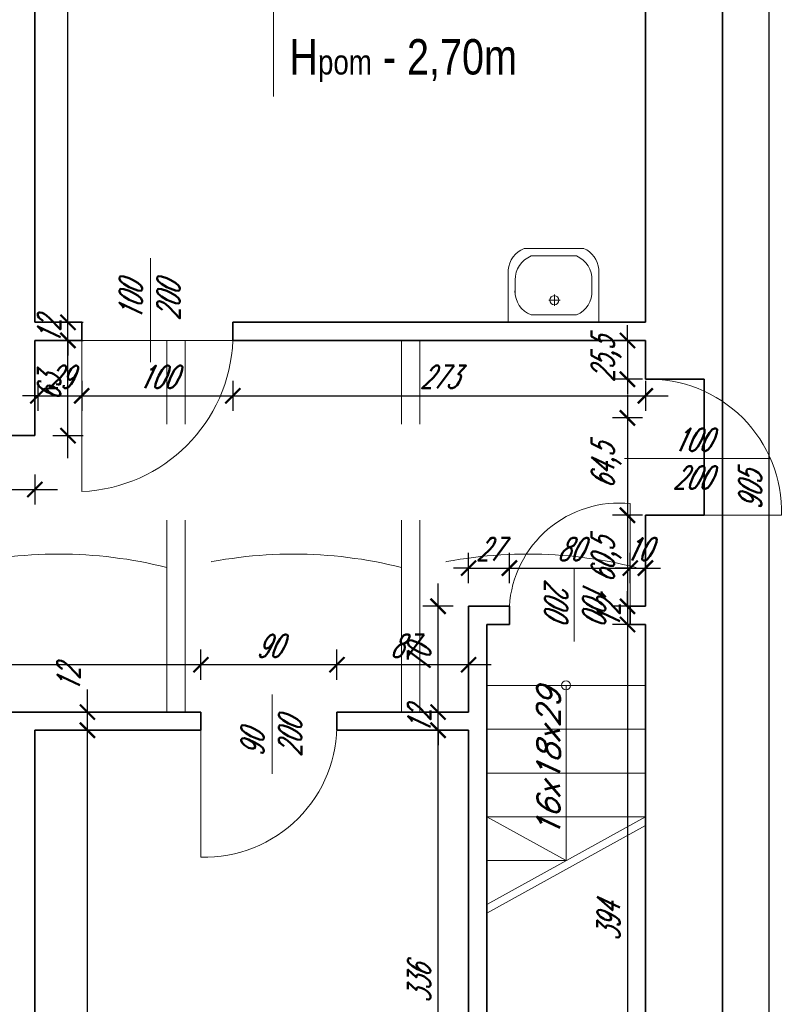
# Model space of a CAD drawing. Header units: millimetres. Extents: x 402 to 79005, y -7782 to 89952.
# Tile 172 of 256: x 25277 to 25783, y 31406 to 32058. Entities that reach past the tile are written whole.
import ezdxf

# ---------------------------------------------------------------- set-up
doc = ezdxf.new("R2010")
doc.units = ezdxf.units.MM
doc.header["$LTSCALE"] = 10
doc.linetypes.add('DASHED', pattern=[19.05, 12.7, -6.35])
doc.layers.get('0').update_dxf_attribs({"lineweight": 0})
doc.layers.get('Defpoints').update_dxf_attribs({"color": 253})
for name, color, linetype, lineweight in [('01 parter - ściany', 253, 'Continuous', 35), ('03_drzwi', 253, 'Continuous', 15), ('04-2_nad', 253, 'DASHED', 5), ('05-01_wymiary', 253, 'Continuous', 5), ('05-03_opis', 253, 'Continuous', 5), ('07_wyposażenie', 253, 'Continuous', 5), ('inw03-02_schody', 253, 'Continuous', 5)]:
    doc.layers.add(name, color=color, linetype=linetype, lineweight=lineweight)
doc.styles.add('ariel', font='ARIAL.TTF', dxfattribs={"width": 0.8})
doc.styles.add('ariel_wym', font='simplex.shx', dxfattribs={"width": 0.65, "oblique": 25})
doc.dimstyles.new('ariel 50 wnętrze', dxfattribs={"dimtxt": 15, "dimasz": 10, "dimexe": 10, "dimexo": 0, "dimgap": 5, "dimtad": 1, "dimdec": 1, "dimrnd": 0.5, "dimtxsty": 'ariel_wym', "dimblk": 'ARCHTICK', "dimcen": 2.5, "dimdle": 15, "dimazin": 0, "dimtfac": 1, "dimtdec": 1, "dimtix": 1, "dimtmove": 0, "dimatfit": 3, "dimldrblk": 'DOT', "dimfxl": 0, "dimarcsym": 0})

# ---------------------------------------------------------------- blocks, each defined once
blk = doc.blocks.new('_ArchTick')
at = {"color": 0, "linetype": 'ByBlock', "const_width": 0.15}
blk.add_lwpolyline([(-0.5, -0.5), (0.5, 0.5)], dxfattribs=at)
blk = doc.blocks.new('*D1272')
at = {"layer": '05-01_wymiary', "color": 0, "lineweight": -2}
for p, q in [((25321.62, 31138.5), (25321.62, 31602.5)), ((25311.62, 31587.5), (25331.62, 31587.5)), ((25311.62, 31153.5), (25331.62, 31153.5))]:
    blk.add_line(p, q, dxfattribs=at)
at = {"layer": 'Defpoints', "color": 0}
for p in [(25286.83, 31587.5), (25321.62, 31587.5), (25286.83, 31153.5)]:
    blk.add_point(p, dxfattribs=at)
at = {"layer": '05-01_wymiary', "color": 0, "lineweight": -2, "xscale": 10, "yscale": 10, "zscale": 10}
for p, rotation in [((25321.62, 31587.5), 90), ((25321.62, 31153.5), 270)]:
    blk.add_blockref('_ArchTick', p, dxfattribs=dict(at, rotation=rotation))
at = {"layer": '05-01_wymiary', "color": 0, "insert": (25309.12, 31370.5), "char_height": 15, "attachment_point": 5, "rotation": 90, "style": 'ariel_wym'}
blk.add_mtext('434', dxfattribs=at)
blk = doc.blocks.new('_Dot')
at = {"color": 0, "linetype": 'ByBlock', "lineweight": -2}
blk.add_line((-0.5, 0), (-1, 0), dxfattribs=at)
at = {"color": 0, "linetype": 'ByBlock', "const_width": 0.5}
blk.add_lwpolyline([(-0.25, 0, 1), (0.25, 0, 1)], format="xyb", close=True, dxfattribs=at)
blk = doc.blocks.new('*D1273')
at = {"layer": '05-01_wymiary', "color": 0, "lineweight": -2}
for p, q in [((25321.62, 31572.5), (25321.62, 31614.5)), ((25321.62, 31599.5), (25311.62, 31599.5)), ((25311.62, 31587.5), (25331.62, 31587.5))]:
    blk.add_line(p, q, dxfattribs=at)
at = {"layer": 'Defpoints', "color": 0}
for p in [(25321.62, 31599.5), (25321.62, 31599.5), (25286.83, 31587.5)]:
    blk.add_point(p, dxfattribs=at)
at = {"layer": '05-01_wymiary', "color": 0, "lineweight": -2, "xscale": 10, "yscale": 10, "zscale": 10}
for p, rotation in [((25321.62, 31599.5), 90), ((25321.62, 31587.5), 270)]:
    blk.add_blockref('_ArchTick', p, dxfattribs=dict(at, rotation=rotation))
at = {"layer": '05-01_wymiary', "color": 0, "insert": (25309.12, 31621.1), "char_height": 15, "attachment_point": 5, "rotation": 90, "style": 'ariel_wym'}
blk.add_mtext('12', dxfattribs=at)
blk = doc.blocks.new('*D1274')
at = {"layer": '05-01_wymiary', "color": 0, "lineweight": -2}
for p, q in [((25486.74, 31620.83), (25486.74, 31640.83)), ((25573.83, 31620.83), (25573.83, 31640.83)), ((25588.83, 31630.83), (25471.74, 31630.83))]:
    blk.add_line(p, q, dxfattribs=at)
at = {"layer": 'Defpoints', "color": 0}
for p in [(25486.74, 31630.83), (25486.74, 31599.5), (25573.83, 31599.5)]:
    blk.add_point(p, dxfattribs=at)
at = {"layer": '05-01_wymiary', "color": 0, "lineweight": -2, "xscale": 10, "yscale": 10, "zscale": 10, "rotation": 180}
blk.add_blockref('_ArchTick', (25486.74, 31630.83), dxfattribs=at)
at = {"layer": '05-01_wymiary', "color": 0, "lineweight": -2, "xscale": 10, "yscale": 10, "zscale": 10}
blk.add_blockref('_ArchTick', (25573.83, 31630.83), dxfattribs=at)
at = {"layer": '05-01_wymiary', "color": 0, "insert": (25530.29, 31643.33), "char_height": 15, "attachment_point": 5, "style": 'ariel_wym'}
blk.add_mtext('87', dxfattribs=at)
blk = doc.blocks.new('*D1275')
at = {"layer": '05-01_wymiary', "color": 0, "lineweight": -2}
for p, q in [((25396.74, 31620.83), (25396.74, 31640.83)), ((25486.74, 31620.83), (25486.74, 31640.83)), ((25501.74, 31630.83), (25381.74, 31630.83))]:
    blk.add_line(p, q, dxfattribs=at)
at = {"layer": 'Defpoints', "color": 0}
for p in [(25396.74, 31630.83), (25486.74, 31599.5), (25396.74, 31593.5)]:
    blk.add_point(p, dxfattribs=at)
at = {"layer": '05-01_wymiary', "color": 0, "lineweight": -2, "xscale": 10, "yscale": 10, "zscale": 10, "rotation": 180}
blk.add_blockref('_ArchTick', (25396.74, 31630.83), dxfattribs=at)
at = {"layer": '05-01_wymiary', "color": 0, "lineweight": -2, "xscale": 10, "yscale": 10, "zscale": 10}
blk.add_blockref('_ArchTick', (25486.74, 31630.83), dxfattribs=at)
at = {"layer": '05-01_wymiary', "color": 0, "insert": (25441.74, 31643.33), "char_height": 15, "attachment_point": 5, "style": 'ariel_wym'}
blk.add_mtext('90', dxfattribs=at)
blk = doc.blocks.new('*D1276')
at = {"layer": '05-01_wymiary', "color": 0, "lineweight": -2}
for p, q in [((25083.23, 31620.83), (25083.23, 31640.83)), ((25396.74, 31620.83), (25396.74, 31640.83)), ((25411.74, 31630.83), (25068.23, 31630.83))]:
    blk.add_line(p, q, dxfattribs=at)
at = {"layer": 'Defpoints', "color": 0}
for p in [(25083.23, 31630.83), (25083.23, 31599.5), (25396.74, 31593.5)]:
    blk.add_point(p, dxfattribs=at)
at = {"layer": '05-01_wymiary', "color": 0, "lineweight": -2, "xscale": 10, "yscale": 10, "zscale": 10, "rotation": 180}
blk.add_blockref('_ArchTick', (25083.23, 31630.83), dxfattribs=at)
at = {"layer": '05-01_wymiary', "color": 0, "lineweight": -2, "xscale": 10, "yscale": 10, "zscale": 10}
blk.add_blockref('_ArchTick', (25396.74, 31630.83), dxfattribs=at)
at = {"layer": '05-01_wymiary', "color": 0, "insert": (25239.99, 31644.76), "char_height": 15, "attachment_point": 5, "style": 'ariel_wym'}
blk.add_mtext('313,5', dxfattribs=at)
blk = doc.blocks.new('*D1312')
at = {"layer": '05-01_wymiary', "color": 0, "lineweight": -2}
for p, q in [((25201.85, 31756.8), (25201.85, 31736.8)), ((25286.83, 31756.8), (25286.83, 31736.8)), ((25186.85, 31746.8), (25301.83, 31746.8))]:
    blk.add_line(p, q, dxfattribs=at)
at = {"layer": 'Defpoints', "color": 0}
for p in [(25201.85, 31782.5), (25286.83, 31782.5), (25286.83, 31746.8)]:
    blk.add_point(p, dxfattribs=at)
at = {"layer": '05-01_wymiary', "color": 0, "lineweight": -2, "xscale": 10, "yscale": 10, "zscale": 10, "rotation": 180}
blk.add_blockref('_ArchTick', (25201.85, 31746.8), dxfattribs=at)
at = {"layer": '05-01_wymiary', "color": 0, "lineweight": -2, "xscale": 10, "yscale": 10, "zscale": 10}
blk.add_blockref('_ArchTick', (25286.83, 31746.8), dxfattribs=at)
at = {"layer": '05-01_wymiary', "color": 0, "insert": (25244.34, 31759.3), "char_height": 15, "attachment_point": 5, "style": 'ariel_wym'}
blk.add_mtext('85', dxfattribs=at)
blk = doc.blocks.new('*D1313')
at = {"layer": '05-01_wymiary', "color": 0, "lineweight": -2}
for p, q in [((25308.76, 31767.5), (25308.76, 31860.5)), ((25298.76, 31845.5), (25318.76, 31845.5)), ((25298.76, 31782.5), (25318.76, 31782.5))]:
    blk.add_line(p, q, dxfattribs=at)
at = {"layer": 'Defpoints', "color": 0}
for p in [(25286.83, 31845.5), (25308.76, 31845.5), (25286.83, 31782.5)]:
    blk.add_point(p, dxfattribs=at)
at = {"layer": '05-01_wymiary', "color": 0, "lineweight": -2, "xscale": 10, "yscale": 10, "zscale": 10}
for p, rotation in [((25308.76, 31845.5), 90), ((25308.76, 31782.5), 270)]:
    blk.add_blockref('_ArchTick', p, dxfattribs=dict(at, rotation=rotation))
at = {"layer": '05-01_wymiary', "color": 0, "insert": (25296.26, 31814), "char_height": 15, "attachment_point": 5, "rotation": 90, "style": 'ariel_wym'}
blk.add_mtext('63', dxfattribs=at)
blk = doc.blocks.new('*D1314')
at = {"layer": '05-01_wymiary', "color": 0, "lineweight": -2}
for p, q in [((25308.76, 31857.5), (25308.76, 31867.5)), ((25298.76, 31857.5), (25318.76, 31857.5)), ((25308.76, 31845.5), (25308.76, 31857.5)), ((25298.76, 31845.5), (25318.76, 31845.5)), ((25308.76, 31845.5), (25308.76, 31835.5))]:
    blk.add_line(p, q, dxfattribs=at)
at = {"layer": 'Defpoints', "color": 0}
for p in [(25286.83, 31857.5), (25308.76, 31857.5), (25286.83, 31845.5)]:
    blk.add_point(p, dxfattribs=at)
at = {"layer": '05-01_wymiary', "color": 0, "lineweight": -2, "xscale": 10, "yscale": 10, "zscale": 10}
for p, rotation in [((25308.76, 31857.5), 270), ((25308.76, 31845.5), 90)]:
    blk.add_blockref('_ArchTick', p, dxfattribs=dict(at, rotation=rotation))
at = {"layer": '05-01_wymiary', "color": 0, "insert": (25296.26, 31851.5), "char_height": 15, "attachment_point": 5, "rotation": 90, "style": 'ariel_wym'}
blk.add_mtext('12', dxfattribs=at)
blk = doc.blocks.new('*D1315')
at = {"layer": '05-01_wymiary', "color": 0, "lineweight": -2}
for p, q in [((25308.76, 31842.5), (25308.76, 32359.5)), ((25298.76, 32344.5), (25318.76, 32344.5)), ((25298.76, 31857.5), (25318.76, 31857.5))]:
    blk.add_line(p, q, dxfattribs=at)
at = {"layer": 'Defpoints', "color": 0}
for p in [(25286.83, 32344.5), (25308.76, 32344.5), (25286.83, 31857.5)]:
    blk.add_point(p, dxfattribs=at)
at = {"layer": '05-01_wymiary', "color": 0, "lineweight": -2, "xscale": 10, "yscale": 10, "zscale": 10}
for p, rotation in [((25308.76, 32344.5), 90), ((25308.76, 31857.5), 270)]:
    blk.add_blockref('_ArchTick', p, dxfattribs=dict(at, rotation=rotation))
at = {"layer": '05-01_wymiary', "color": 0, "insert": (25296.26, 32101), "char_height": 15, "attachment_point": 5, "rotation": 90, "style": 'ariel_wym'}
blk.add_mtext('487', dxfattribs=at)
blk = doc.blocks.new('*D1316')
at = {"layer": '05-01_wymiary', "color": 0, "lineweight": -2}
for p, q in [((25288.76, 31818.8), (25288.76, 31798.8)), ((25317.83, 31818.8), (25317.83, 31798.8)), ((25288.76, 31808.8), (25278.76, 31808.8)), ((25288.76, 31808.8), (25317.83, 31808.8)), ((25317.83, 31808.8), (25327.83, 31808.8))]:
    blk.add_line(p, q, dxfattribs=at)
at = {"layer": 'Defpoints', "color": 0}
for p in [(25288.76, 31845.5), (25317.83, 31845.5), (25317.83, 31808.8)]:
    blk.add_point(p, dxfattribs=at)
at = {"layer": '05-01_wymiary', "color": 0, "lineweight": -2, "xscale": 10, "yscale": 10, "zscale": 10}
blk.add_blockref('_ArchTick', (25288.76, 31808.8), dxfattribs=at)
at = {"layer": '05-01_wymiary', "color": 0, "lineweight": -2, "xscale": 10, "yscale": 10, "zscale": 10, "rotation": 180}
blk.add_blockref('_ArchTick', (25317.83, 31808.8), dxfattribs=at)
at = {"layer": '05-01_wymiary', "color": 0, "insert": (25303.3, 31821.3), "char_height": 15, "attachment_point": 5, "style": 'ariel_wym'}
blk.add_mtext('29', dxfattribs=at)
blk = doc.blocks.new('*D1317')
at = {"layer": '05-01_wymiary', "color": 0, "lineweight": -2}
for p, q in [((25317.83, 31818.8), (25317.83, 31798.8)), ((25417.83, 31818.8), (25417.83, 31798.8)), ((25302.83, 31808.8), (25432.83, 31808.8))]:
    blk.add_line(p, q, dxfattribs=at)
at = {"layer": 'Defpoints', "color": 0}
for p in [(25317.83, 31845.5), (25417.83, 31845.5), (25417.83, 31808.8)]:
    blk.add_point(p, dxfattribs=at)
at = {"layer": '05-01_wymiary', "color": 0, "lineweight": -2, "xscale": 10, "yscale": 10, "zscale": 10, "rotation": 180}
blk.add_blockref('_ArchTick', (25317.83, 31808.8), dxfattribs=at)
at = {"layer": '05-01_wymiary', "color": 0, "lineweight": -2, "xscale": 10, "yscale": 10, "zscale": 10}
blk.add_blockref('_ArchTick', (25417.83, 31808.8), dxfattribs=at)
at = {"layer": '05-01_wymiary', "color": 0, "insert": (25367.83, 31821.3), "char_height": 15, "attachment_point": 5, "style": 'ariel_wym'}
blk.add_mtext('100', dxfattribs=at)
blk = doc.blocks.new('*D1318')
at = {"layer": '05-01_wymiary', "color": 0, "lineweight": -2}
for p, q in [((25417.83, 31818.8), (25417.83, 31798.8)), ((25690.83, 31818.8), (25690.83, 31798.8)), ((25402.83, 31808.8), (25705.83, 31808.8))]:
    blk.add_line(p, q, dxfattribs=at)
at = {"layer": 'Defpoints', "color": 0}
for p in [(25417.83, 31845.5), (25690.83, 31845.5), (25690.83, 31808.8)]:
    blk.add_point(p, dxfattribs=at)
at = {"layer": '05-01_wymiary', "color": 0, "lineweight": -2, "xscale": 10, "yscale": 10, "zscale": 10, "rotation": 180}
blk.add_blockref('_ArchTick', (25417.83, 31808.8), dxfattribs=at)
at = {"layer": '05-01_wymiary', "color": 0, "lineweight": -2, "xscale": 10, "yscale": 10, "zscale": 10}
blk.add_blockref('_ArchTick', (25690.83, 31808.8), dxfattribs=at)
at = {"layer": '05-01_wymiary', "color": 0, "insert": (25554.33, 31821.3), "char_height": 15, "attachment_point": 5, "style": 'ariel_wym'}
blk.add_mtext('273', dxfattribs=at)
blk = doc.blocks.new('*D1319')
at = {"layer": '05-01_wymiary', "color": 0, "lineweight": -2}
for p, q in [((25678.99, 31845.5), (25678.99, 31855.5)), ((25688.99, 31845.5), (25668.99, 31845.5)), ((25678.99, 31845.5), (25678.99, 31819.8)), ((25688.99, 31819.8), (25668.99, 31819.8)), ((25678.99, 31819.8), (25678.99, 31809.8))]:
    blk.add_line(p, q, dxfattribs=at)
at = {"layer": 'Defpoints', "color": 0}
for p in [(25690.83, 31845.5), (25678.99, 31819.8), (25691.4, 31819.8)]:
    blk.add_point(p, dxfattribs=at)
at = {"layer": '05-01_wymiary', "color": 0, "lineweight": -2, "xscale": 10, "yscale": 10, "zscale": 10}
for p, rotation in [((25678.99, 31845.5), 270), ((25678.99, 31819.8), 90)]:
    blk.add_blockref('_ArchTick', p, dxfattribs=dict(at, rotation=rotation))
at = {"layer": '05-01_wymiary', "color": 0, "insert": (25665.06, 31832.65), "char_height": 15, "attachment_point": 5, "rotation": 90, "style": 'ariel_wym'}
blk.add_mtext('25,5', dxfattribs=at)
blk = doc.blocks.new('*D1320')
at = {"layer": '05-01_wymiary', "color": 0, "lineweight": -2}
for p, q in [((25678.99, 31809.18), (25678.99, 31714.78)), ((25688.99, 31794.18), (25668.99, 31794.18)), ((25688.99, 31729.78), (25668.99, 31729.78))]:
    blk.add_line(p, q, dxfattribs=at)
at = {"layer": 'Defpoints', "color": 0}
for p in [(25755.23, 31794.18), (25678.99, 31729.78), (25690.83, 31729.78)]:
    blk.add_point(p, dxfattribs=at)
at = {"layer": '05-01_wymiary', "color": 0, "lineweight": -2, "xscale": 10, "yscale": 10, "zscale": 10}
for p, rotation in [((25678.99, 31794.18), 90), ((25678.99, 31729.78), 270)]:
    blk.add_blockref('_ArchTick', p, dxfattribs=dict(at, rotation=rotation))
at = {"layer": '05-01_wymiary', "color": 0, "insert": (25665.06, 31761.98), "char_height": 15, "attachment_point": 5, "rotation": 90, "style": 'ariel_wym'}
blk.add_mtext('64,5', dxfattribs=at)
blk = doc.blocks.new('*D1321')
at = {"layer": '05-01_wymiary', "color": 0, "lineweight": -2}
for p, q in [((25678.99, 31744.78), (25678.99, 31654.5)), ((25688.99, 31729.78), (25668.99, 31729.78)), ((25688.99, 31669.5), (25668.99, 31669.5))]:
    blk.add_line(p, q, dxfattribs=at)
at = {"layer": 'Defpoints', "color": 0}
for p in [(25690.83, 31729.78), (25678.99, 31669.5), (25690.83, 31669.5)]:
    blk.add_point(p, dxfattribs=at)
at = {"layer": '05-01_wymiary', "color": 0, "lineweight": -2, "xscale": 10, "yscale": 10, "zscale": 10}
for p, rotation in [((25678.99, 31729.78), 90), ((25678.99, 31669.5), 270)]:
    blk.add_blockref('_ArchTick', p, dxfattribs=dict(at, rotation=rotation))
at = {"layer": '05-01_wymiary', "color": 0, "insert": (25665.06, 31699.64), "char_height": 15, "attachment_point": 5, "rotation": 90, "style": 'ariel_wym'}
blk.add_mtext('60,5', dxfattribs=at)
blk = doc.blocks.new('*D1322')
at = {"layer": '05-01_wymiary', "color": 0, "lineweight": -2}
for p, q in [((25678.99, 31669.5), (25678.99, 31679.5)), ((25688.99, 31669.5), (25668.99, 31669.5)), ((25678.99, 31669.5), (25678.99, 31657.5)), ((25688.99, 31657.5), (25668.99, 31657.5)), ((25678.99, 31657.5), (25678.99, 31647.5))]:
    blk.add_line(p, q, dxfattribs=at)
at = {"layer": 'Defpoints', "color": 0}
for p in [(25690.83, 31669.5), (25678.99, 31657.5), (25690.83, 31657.5)]:
    blk.add_point(p, dxfattribs=at)
at = {"layer": '05-01_wymiary', "color": 0, "lineweight": -2, "xscale": 10, "yscale": 10, "zscale": 10}
for p, rotation in [((25678.99, 31669.5), 270), ((25678.99, 31657.5), 90)]:
    blk.add_blockref('_ArchTick', p, dxfattribs=dict(at, rotation=rotation))
at = {"layer": '05-01_wymiary', "color": 0, "insert": (25666.49, 31663.5), "char_height": 15, "attachment_point": 5, "rotation": 90, "style": 'ariel_wym'}
blk.add_mtext('12', dxfattribs=at)
blk = doc.blocks.new('*D1323')
at = {"layer": '05-01_wymiary', "color": 0, "lineweight": -2}
for p, q in [((25678.99, 31672.5), (25678.99, 31248.5)), ((25688.99, 31657.5), (25668.99, 31657.5)), ((25688.99, 31263.5), (25668.99, 31263.5))]:
    blk.add_line(p, q, dxfattribs=at)
at = {"layer": 'Defpoints', "color": 0}
for p in [(25690.83, 31657.5), (25678.99, 31263.5), (25690.83, 31263.5)]:
    blk.add_point(p, dxfattribs=at)
at = {"layer": '05-01_wymiary', "color": 0, "lineweight": -2, "xscale": 10, "yscale": 10, "zscale": 10}
for p, rotation in [((25678.99, 31657.5), 90), ((25678.99, 31263.5), 270)]:
    blk.add_blockref('_ArchTick', p, dxfattribs=dict(at, rotation=rotation))
at = {"layer": '05-01_wymiary', "color": 0, "insert": (25666.49, 31460.5), "char_height": 15, "attachment_point": 5, "rotation": 90, "style": 'ariel_wym'}
blk.add_mtext('394', dxfattribs=at)
blk = doc.blocks.new('*D1329')
at = {"layer": '05-01_wymiary', "color": 0, "lineweight": -2}
for p, q in [((25772.77, 31278.5), (25772.77, 32213.5)), ((25762.77, 32198.5), (25782.77, 32198.5)), ((25762.77, 31293.5), (25782.77, 31293.5))]:
    blk.add_line(p, q, dxfattribs=at)
at = {"layer": 'Defpoints', "color": 0}
for p in [(25741.83, 32198.5), (25772.77, 32198.5), (25741.83, 31293.5)]:
    blk.add_point(p, dxfattribs=at)
at = {"layer": '05-01_wymiary', "color": 0, "lineweight": -2, "xscale": 10, "yscale": 10, "zscale": 10}
for p, rotation in [((25772.77, 32198.5), 90), ((25772.77, 31293.5), 270)]:
    blk.add_blockref('_ArchTick', p, dxfattribs=dict(at, rotation=rotation))
at = {"layer": '05-01_wymiary', "color": 0, "insert": (25760.27, 31746), "char_height": 15, "attachment_point": 5, "rotation": 90, "style": 'ariel_wym'}
blk.add_mtext('905', dxfattribs=at)
blk = doc.blocks.new('*D1333')
at = {"layer": '05-01_wymiary', "color": 0, "lineweight": -2}
for p, q in [((25553.66, 31236.5), (25553.66, 31602.5)), ((25563.66, 31587.5), (25543.66, 31587.5)), ((25563.66, 31251.5), (25543.66, 31251.5))]:
    blk.add_line(p, q, dxfattribs=at)
at = {"layer": 'Defpoints', "color": 0}
for p in [(25553.66, 31587.5), (25573.83, 31587.5), (25573.83, 31251.5)]:
    blk.add_point(p, dxfattribs=at)
at = {"layer": '05-01_wymiary', "color": 0, "lineweight": -2, "xscale": 10, "yscale": 10, "zscale": 10}
for p, rotation in [((25553.66, 31587.5), 90), ((25553.66, 31251.5), 270)]:
    blk.add_blockref('_ArchTick', p, dxfattribs=dict(at, rotation=rotation))
at = {"layer": '05-01_wymiary', "color": 0, "insert": (25541.16, 31419.5), "char_height": 15, "attachment_point": 5, "rotation": 90, "style": 'ariel_wym'}
blk.add_mtext('336', dxfattribs=at)
blk = doc.blocks.new('*D1334')
at = {"layer": '05-01_wymiary', "color": 0, "lineweight": -2}
for p, q in [((25553.66, 31599.5), (25553.66, 31609.5)), ((25563.66, 31599.5), (25543.66, 31599.5)), ((25553.66, 31587.5), (25553.66, 31599.5)), ((25563.66, 31587.5), (25543.66, 31587.5)), ((25553.66, 31587.5), (25553.66, 31577.5))]:
    blk.add_line(p, q, dxfattribs=at)
at = {"layer": 'Defpoints', "color": 0}
for p in [(25553.66, 31599.5), (25573.83, 31599.5), (25573.83, 31587.5)]:
    blk.add_point(p, dxfattribs=at)
at = {"layer": '05-01_wymiary', "color": 0, "lineweight": -2, "xscale": 10, "yscale": 10, "zscale": 10}
for p, rotation in [((25553.66, 31599.5), 270), ((25553.66, 31587.5), 90)]:
    blk.add_blockref('_ArchTick', p, dxfattribs=dict(at, rotation=rotation))
at = {"layer": '05-01_wymiary', "color": 0, "insert": (25541.16, 31593.5), "char_height": 15, "attachment_point": 5, "rotation": 90, "style": 'ariel_wym'}
blk.add_mtext('12', dxfattribs=at)
blk = doc.blocks.new('*D1335')
at = {"layer": '05-01_wymiary', "color": 0, "lineweight": -2}
for p, q in [((25553.66, 31584.5), (25553.66, 31684.5)), ((25563.66, 31669.5), (25543.66, 31669.5)), ((25563.66, 31599.5), (25543.66, 31599.5))]:
    blk.add_line(p, q, dxfattribs=at)
at = {"layer": 'Defpoints', "color": 0}
for p in [(25553.66, 31669.5), (25573.83, 31669.5), (25573.83, 31599.5)]:
    blk.add_point(p, dxfattribs=at)
at = {"layer": '05-01_wymiary', "color": 0, "lineweight": -2, "xscale": 10, "yscale": 10, "zscale": 10}
for p, rotation in [((25553.66, 31669.5), 90), ((25553.66, 31599.5), 270)]:
    blk.add_blockref('_ArchTick', p, dxfattribs=dict(at, rotation=rotation))
at = {"layer": '05-01_wymiary', "color": 0, "insert": (25541.16, 31634.5), "char_height": 15, "attachment_point": 5, "rotation": 90, "style": 'ariel_wym'}
blk.add_mtext('70', dxfattribs=at)
blk = doc.blocks.new('*D1336')
at = {"layer": '05-01_wymiary', "color": 0, "lineweight": -2}
for p, q in [((25573.83, 31684.79), (25573.83, 31704.79)), ((25600.83, 31684.79), (25600.83, 31704.79)), ((25573.83, 31694.79), (25563.83, 31694.79)), ((25573.83, 31694.79), (25600.83, 31694.79)), ((25600.83, 31694.79), (25610.83, 31694.79))]:
    blk.add_line(p, q, dxfattribs=at)
at = {"layer": 'Defpoints', "color": 0}
for p in [(25600.83, 31694.79), (25573.83, 31669.5), (25600.83, 31669.5)]:
    blk.add_point(p, dxfattribs=at)
at = {"layer": '05-01_wymiary', "color": 0, "lineweight": -2, "xscale": 10, "yscale": 10, "zscale": 10}
blk.add_blockref('_ArchTick', (25573.83, 31694.79), dxfattribs=at)
at = {"layer": '05-01_wymiary', "color": 0, "lineweight": -2, "xscale": 10, "yscale": 10, "zscale": 10, "rotation": 180}
blk.add_blockref('_ArchTick', (25600.83, 31694.79), dxfattribs=at)
at = {"layer": '05-01_wymiary', "color": 0, "insert": (25587.33, 31707.29), "char_height": 15, "attachment_point": 5, "style": 'ariel_wym'}
blk.add_mtext('27', dxfattribs=at)
blk = doc.blocks.new('*D1337')
at = {"layer": '05-01_wymiary', "color": 0, "lineweight": -2}
for p, q in [((25600.83, 31684.79), (25600.83, 31704.79)), ((25680.83, 31684.79), (25680.83, 31704.79)), ((25585.83, 31694.79), (25695.83, 31694.79))]:
    blk.add_line(p, q, dxfattribs=at)
at = {"layer": 'Defpoints', "color": 0}
for p in [(25680.83, 31694.79), (25600.83, 31669.5), (25680.83, 31669.5)]:
    blk.add_point(p, dxfattribs=at)
at = {"layer": '05-01_wymiary', "color": 0, "lineweight": -2, "xscale": 10, "yscale": 10, "zscale": 10, "rotation": 180}
blk.add_blockref('_ArchTick', (25600.83, 31694.79), dxfattribs=at)
at = {"layer": '05-01_wymiary', "color": 0, "lineweight": -2, "xscale": 10, "yscale": 10, "zscale": 10}
blk.add_blockref('_ArchTick', (25680.83, 31694.79), dxfattribs=at)
at = {"layer": '05-01_wymiary', "color": 0, "insert": (25640.83, 31707.29), "char_height": 15, "attachment_point": 5, "style": 'ariel_wym'}
blk.add_mtext('80', dxfattribs=at)
blk = doc.blocks.new('*D1338')
at = {"layer": '05-01_wymiary', "color": 0, "lineweight": -2}
for p, q in [((25680.83, 31684.79), (25680.83, 31704.79)), ((25690.83, 31684.79), (25690.83, 31704.79)), ((25680.83, 31694.79), (25670.83, 31694.79)), ((25680.83, 31694.79), (25690.83, 31694.79)), ((25690.83, 31694.79), (25700.83, 31694.79))]:
    blk.add_line(p, q, dxfattribs=at)
at = {"layer": 'Defpoints', "color": 0}
for p in [(25690.83, 31694.79), (25680.83, 31669.5), (25690.83, 31669.5)]:
    blk.add_point(p, dxfattribs=at)
at = {"layer": '05-01_wymiary', "color": 0, "lineweight": -2, "xscale": 10, "yscale": 10, "zscale": 10}
blk.add_blockref('_ArchTick', (25680.83, 31694.79), dxfattribs=at)
at = {"layer": '05-01_wymiary', "color": 0, "lineweight": -2, "xscale": 10, "yscale": 10, "zscale": 10, "rotation": 180}
blk.add_blockref('_ArchTick', (25690.83, 31694.79), dxfattribs=at)
at = {"layer": '05-01_wymiary', "color": 0, "insert": (25685.83, 31707.29), "char_height": 15, "attachment_point": 5, "style": 'ariel_wym'}
blk.add_mtext('10', dxfattribs=at)

msp = doc.modelspace()

# ---------------------------------------------------------------- linework, layer by layer
at = {"layer": '01 parter - ściany'}
for p, q in [((25286.835, 32344.499), (25286.835, 31857.499)), ((25690.835, 32344.499), (25690.835, 31857.499)), ((25741.835, 32198.499), (25741.835, 31819.784)), ((25286.835, 31857.499), (25317.835, 31857.499)), ((25317.835, 31845.499), (25317.835, 31857.499)), ((25417.835, 31845.499), (25417.835, 31857.499)), ((25417.835, 31857.499), (25690.835, 31857.499)), ((25286.835, 31845.499), (25286.835, 31782.499)), ((25286.835, 31845.499), (25317.835, 31845.499)), ((25417.835, 31845.499), (25690.835, 31845.499)), ((25690.835, 31845.499), (25690.835, 31819.784)), ((25690.835, 31819.784), (25729.835, 31819.784)), ((25729.835, 31819.784), (25729.835, 31729.784)), ((25741.835, 31819.784), (25741.835, 31729.784)), ((25201.847, 31782.499), (25286.835, 31782.499)), ((25690.835, 31729.784), (25690.835, 31669.499)), ((25690.835, 31729.784), (25729.835, 31729.784)), ((25741.835, 31729.784), (25741.835, 31293.499)), ((25573.835, 31599.499), (25573.835, 31669.499)), ((25573.835, 31669.499), (25600.835, 31669.499)), ((25600.835, 31669.499), (25590.835, 31669.499)), ((25600.835, 31669.499), (25600.835, 31657.499)), ((25680.835, 31669.499), (25690.835, 31669.499)), ((25690.835, 31669.499), (25680.835, 31669.499)), ((25680.835, 31669.499), (25680.835, 31657.499)), ((25585.835, 31263.499), (25585.835, 31657.499)), ((25585.835, 31657.499), (25600.835, 31657.499)), ((25690.835, 31657.499), (25680.835, 31657.499)), ((25690.835, 31657.499), (25690.835, 31263.499)), ((25083.232, 31599.499), (25396.738, 31599.499)), ((25396.738, 31599.499), (25396.738, 31587.499)), ((25486.738, 31599.499), (25573.835, 31599.499)), ((25486.738, 31587.499), (25486.738, 31599.499)), ((25286.835, 31587.499), (25396.738, 31587.499)), ((25286.835, 31587.499), (25286.835, 31153.499)), ((25486.738, 31587.499), (25573.835, 31587.499)), ((25573.835, 31251.499), (25573.835, 31587.499))]:
    msp.add_line(p, q, dxfattribs=at)
at = {"layer": '03_drzwi'}
for p, q in [((25363.447, 31900.043), (25363.457, 31831.162)), ((25317.9, 31745.499), (25317.835, 31845.499)), ((25773.575, 31767.265), (25676.993, 31767.25)), ((25680.835, 31737.499), (25680.835, 31657.499)), ((25780.835, 31729.784), (25690.835, 31729.784)), ((25643.739, 31646.199), (25643.725, 31694.721)), ((25443.953, 31611.218), (25443.964, 31558.642)), ((25396.738, 31503.499), (25396.738, 31593.499))]:
    msp.add_line(p, q, dxfattribs=at)
for centre, radius, start, end in [((25313.607, 31849.724), 104.314, 272.358863, 357.678616), ((25693.331, 31732.279), 87.54, 358.366142, 91.633858), ((25673.598, 31664.954), 72.905, 84.303211, 176.425862), ((25399.147, 31591.09), 87.624, 268.424487, 1.575513)]:
    msp.add_arc(centre, radius, start, end, dxfattribs=at)
at = {"layer": '04-2_nad'}
for p, q in [((25318.764, 31845.499), (25417.835, 31845.499)), ((25374.263, 31599.499), (25374.263, 31845.499)), ((25386.263, 31599.499), (25386.263, 31845.499)), ((25529.549, 31599.499), (25529.549, 31845.499)), ((25541.549, 31599.499), (25541.549, 31845.499))]:
    msp.add_line(p, q, dxfattribs=at)
for centre in [(25302.62, 31410.676), (25457.906, 31410.676), (25613.192, 31410.676)]:
    msp.add_arc(centre, 293.391, 75.866092, 104.133908, dxfattribs=at)
at = {"layer": '05-03_opis'}
msp.add_line((25444.834, 32176.512), (25444.834, 32006.925), dxfattribs=at)
at = {"layer": '07_wyposażenie', "ltscale": 2}
for p, q in [((25610.652, 31906.385), (25650.001, 31906.403)), ((25645.281, 31901.411), (25615.211, 31901.397)), ((25600.075, 31857.587), (25600.06, 31892.432)), ((25660.058, 31893.131), (25660.073, 31857.717)), ((25604.613, 31885.851), (25604.617, 31876.346)), ((25655.491, 31885.873), (25655.495, 31876.368)), ((25634.363, 31872.137), (25626.863, 31872.134)), ((25630.614, 31868.386), (25630.611, 31875.886)), ((25645.298, 31862.417), (25615.229, 31862.404)), ((25600.14, 31857.525), (25660.05, 31857.499))]:
    msp.add_line(p, q, dxfattribs=at)
msp.add_circle((25630.613, 31872.136), 3, dxfattribs=at)
for centre, radius, start, end in [((25616.845, 31890.709), 16.851, 111.560893, 175.172229), ((25643.355, 31890.954), 16.818, 6.003289, 66.788249), ((25621.551, 31885.662), 16.936, 111.6503, 180.357229), ((25638.566, 31885.862), 16.936, 357.956552, 66.663481), ((25621.415, 31878.144), 16.91, 179.666317, 248.557751), ((25638.576, 31877.962), 16.936, 293.3871, 2.094028)]:
    msp.add_arc(centre, radius, start, end, dxfattribs=at)
at = {"layer": 'inw03-02_schody'}
for p, q in [((25600.835, 31669.499), (25573.835, 31669.499)), ((25579.835, 31669.499), (25600.835, 31669.499)), ((25600.835, 31657.499), (25600.835, 31669.499)), ((25600.835, 31657.499), (25585.835, 31657.499)), ((25585.835, 31617.146), (25690.835, 31617.146)), ((25638.335, 31617.146), (25638.335, 31501.146)), ((25585.835, 31588.146), (25690.835, 31588.146)), ((25585.835, 31559.146), (25690.835, 31559.146)), ((25585.835, 31559.146), (25690.835, 31559.146)), ((25585.835, 31530.146), (25690.835, 31530.146)), ((25585.835, 31472.146), (25690.835, 31530.146)), ((25638.335, 31501.146), (25585.835, 31530.146)), ((25585.835, 31466.434), (25690.835, 31524.434)), ((25585.835, 31501.146), (25638.335, 31501.146))]:
    msp.add_line(p, q, dxfattribs=at)
msp.add_circle((25638.335, 31617.146), 3, dxfattribs=at)

# ---------------------------------------------------------------- texts
at = {"layer": '03_drzwi', "char_height": 15, "width": 160.59049, "attachment_point": 1, "style": 'ariel_wym'}
for s, insert, rotation in [('100\\P200', (25342.801, 31858.81), 90), ('100\\P200', (25664.345, 31687.425), 270), ('90\\P200', (25423.308, 31569.985), 90)]:
    msp.add_mtext(s, dxfattribs=dict(at, insert=insert, rotation=rotation))
at = {"layer": '03_drzwi', "insert": (25709.165, 31787.262), "char_height": 15, "width": 160.59049, "attachment_point": 1, "style": 'ariel_wym'}
msp.add_mtext('100\\P200', dxfattribs=at)
at = {"layer": '05-03_opis', "insert": (25448.021, 32030.77), "char_height": 23.4234, "width": 322.789, "attachment_point": 4, "style": 'ariel'}
msp.add_mtext('{\\fArial|b0|i0|c238|p34; H\\H0.7x;pom\\H1.429x; - 2,70m}', dxfattribs=at)
at = {"layer": '05-03_opis', "lineweight": 0, "insert": (25626.695, 31565.623), "char_height": 15, "width": 55, "attachment_point": 5, "rotation": 90, "style": 'ariel_wym'}
msp.add_mtext('{\\W1;16x18x29}', dxfattribs=at)

# ---------------------------------------------------------------- dimensions: what is measured, and where the dimension line sits
at = {"layer": '05-01_wymiary'}
for base, p1, p2, picture, middle in [((25308.764, 32344.499), (25286.835, 31857.499), (25286.835, 32344.499), '*D1315', (25296.264, 32100.999)), ((25772.766, 32198.499), (25741.835, 31293.499), (25741.835, 32198.499), '*D1329', (25760.266, 31745.999)), ((25308.764, 31857.499), (25286.835, 31845.499), (25286.835, 31857.499), '*D1314', (25296.264, 31851.499)), ((25678.988, 31729.784), (25755.23, 31794.179), (25690.835, 31729.784), '*D1320', (25665.059, 31761.981)), ((25678.988, 31669.499), (25690.835, 31729.784), (25690.835, 31669.499), '*D1321', (25665.059, 31699.641)), ((25553.664, 31669.499), (25573.835, 31599.499), (25573.835, 31669.499), '*D1335', (25541.164, 31634.499)), ((25678.988, 31657.499), (25690.835, 31669.499), (25690.835, 31657.499), '*D1322', (25666.488, 31663.499)), ((25678.988, 31263.499), (25690.835, 31657.499), (25690.835, 31263.499), '*D1323', (25666.488, 31460.499)), ((25553.664, 31599.499), (25573.835, 31587.499), (25573.835, 31599.499), '*D1334', (25541.164, 31593.499))]:
    dim = msp.add_linear_dim(base=base, p1=p1, p2=p2, angle=90, dimstyle='ariel 50 wnętrze', override={"dimtmove": 1}, dxfattribs=at)
    dim.commit()
    dim.dimension.update_dxf_attribs({"geometry": picture, "text_midpoint": middle})
for base, p1, p2, picture, middle in [((25308.764, 31845.499), (25286.835, 31782.499), (25286.835, 31845.499), '*D1313', (25296.264, 31813.999)), ((25678.988, 31819.798), (25690.835, 31845.499), (25691.401, 31819.798), '*D1319', (25665.059, 31832.648)), ((25321.618, 31587.499), (25286.835, 31153.499), (25286.835, 31587.499), '*D1272', (25309.118, 31370.499)), ((25553.664, 31587.499), (25573.835, 31251.499), (25573.835, 31587.499), '*D1333', (25541.164, 31419.499))]:
    dim = msp.add_linear_dim(base=base, p1=p1, p2=p2, angle=90, dimstyle='ariel 50 wnętrze', dxfattribs=at)
    dim.commit()
    dim.dimension.update_dxf_attribs({"geometry": picture, "text_midpoint": middle})
for base, p1, p2, picture, middle in [((25317.835, 31808.805), (25288.764, 31845.499), (25317.835, 31845.499), '*D1316', (25303.299, 31821.305)), ((25600.835, 31694.792), (25573.835, 31669.499), (25600.835, 31669.499), '*D1336', (25587.335, 31707.292)), ((25486.738, 31630.832), (25573.835, 31599.499), (25486.738, 31599.499), '*D1274', (25530.286, 31643.332))]:
    dim = msp.add_linear_dim(base=base, p1=p1, p2=p2, dimstyle='ariel 50 wnętrze', dxfattribs=at)
    dim.commit()
    dim.dimension.update_dxf_attribs({"geometry": picture, "text_midpoint": middle})
for base, p1, p2, picture, middle in [((25417.835, 31808.805), (25317.835, 31845.499), (25417.835, 31845.499), '*D1317', (25367.835, 31821.305)), ((25690.835, 31808.805), (25417.835, 31845.499), (25690.835, 31845.499), '*D1318', (25554.335, 31821.305)), ((25286.835, 31746.802), (25201.847, 31782.499), (25286.835, 31782.499), '*D1312', (25244.341, 31759.302)), ((25680.835, 31694.792), (25600.835, 31669.499), (25680.835, 31669.499), '*D1337', (25640.835, 31707.292)), ((25690.835, 31694.792), (25680.835, 31669.499), (25690.835, 31669.499), '*D1338', (25685.835, 31707.292)), ((25083.232, 31630.832), (25396.738, 31593.499), (25083.232, 31599.499), '*D1276', (25239.985, 31644.761)), ((25396.738, 31630.832), (25486.738, 31599.499), (25396.738, 31593.499), '*D1275', (25441.738, 31643.332))]:
    dim = msp.add_linear_dim(base=base, p1=p1, p2=p2, dimstyle='ariel 50 wnętrze', override={"dimtmove": 1}, dxfattribs=at)
    dim.commit()
    dim.dimension.update_dxf_attribs({"geometry": picture, "text_midpoint": middle})
dim = msp.add_linear_dim(base=(25321.618, 31599.499), p1=(25286.835, 31587.499), p2=(25321.618, 31599.499), angle=90, dimstyle='ariel 50 wnętrze', override={"dimtmove": 1}, dxfattribs=at)
dim.commit()
dim.dimension.update_dxf_attribs({"geometry": '*D1273', "text_midpoint": (25321.618, 31621.097), "dimtype": 160})

doc.saveas('drawing.dxf')
